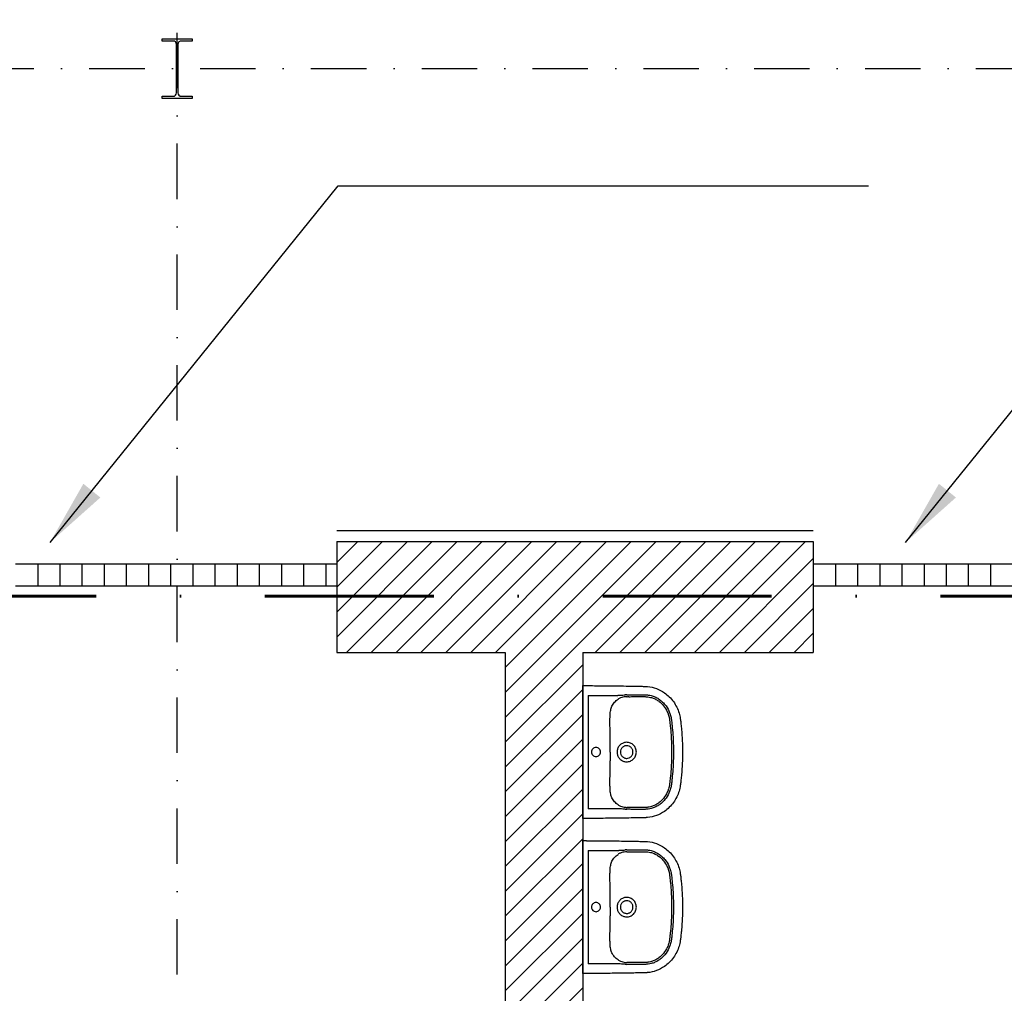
# Model space of a CAD drawing. Header units: millimetres. Extents: x 2886542 to 7567581, y -792623 to 134766.
# Tile 219 of 256: x 4788704 to 4793148, y -352262 to -347867. Entities that reach past the tile are written whole.
import ezdxf

# ---------------------------------------------------------------- set-up
doc = ezdxf.new("R2010")
doc.units = ezdxf.units.MM
doc.linetypes.add('DASHDOT', pattern=[1, 0.5, -0.25, 0, -0.25])
doc.linetypes.add('DASHDOTX2', pattern=[50.8, 25.4, -12.7, 0, -12.7])
doc.layers.add('CKPROSTUPY_NADROVINOU', color=7, linetype='DASHDOT', lineweight=25)
doc.layers.add('IN_NS_VYPLNE OTVORU', color=16, linetype='Continuous')
doc.layers.add('požárničina', color=10, linetype='Continuous')
doc.styles.add('ROMANT', font='romant')
doc.linetypes.add('HRANICE2', pattern='A,6.35,-2.54,[132,ltypeshp.shx,S=2.54,R=0,X=-2.54,Y=0],-2.54,25.4', length=36.83)
doc.dimstyles.new('úhlová', dxfattribs={"dimscale": 0.2, "dimtxt": 2.5, "dimasz": 1.5, "dimexe": 0, "dimexo": 3, "dimgap": 1, "dimtad": 1, "dimdec": 0, "dimzin": 0, "dimdsep": 46, "dimtxsty": 'ROMANT', "dimcen": 5, "dimclrd": 256, "dimclre": 256, "dimclrt": 7, "dimadec": 1, "dimazin": 0, "dimtfac": 1, "dimtdec": 0, "dimtix": 1, "dimtmove": 2, "dimatfit": 3, "dimfxl": 0, "dimtvp": 2, "dimtolj": 1, "dimtzin": 0, "dimarcsym": 0})

msp = doc.modelspace()

# ---------------------------------------------------------------- linework, layer by layer
at = {"color": 0}
for p, q in [((4791245.4, -351460.6), (4791245.4, -350886.2)), ((4791269.2, -350917.4), (4791269.2, -351429.3)), ((4791269.2, -350917.4), (4791400.1, -350917.4)), ((4791400.1, -350928.2), (4791400.1, -350928.2)), ((4791368.6, -351009.6), (4791368.6, -351009.6)), ((4791368.6, -351337.1), (4791368.6, -351337.1)), ((4791400.1, -351429.3), (4791269.2, -351429.3)), ((4791245.4, -352160.6), (4791245.4, -351586.2)), ((4791269.2, -351617.4), (4791269.2, -352129.3)), ((4791269.2, -351617.4), (4791400.1, -351617.4)), ((4791400.1, -351628.2), (4791400.1, -351628.2)), ((4791368.6, -351709.6), (4791368.6, -351709.6)), ((4791368.6, -352037.1), (4791368.6, -352037.1)), ((4791400.1, -352129.3), (4791269.2, -352129.3))]:
    msp.add_line(p, q, dxfattribs=at)
for centre, radius, start, end in [((4791440.8, -350990.6), 66.2, 111.7851, 123.2172), ((4791234, -348001.1), 2921.3, 273.5337, 273.9922), ((4791445.7, -351002.8), 79.3, 95.7787, 111.7851), ((4791452.2, -351128.4), 213.6, 92.2856, 93.9922), ((4791447.8, -351024.1), 100.7, 92.346, 95.7787), ((4782790.5, -351152.6), 8579.1, 359.8615, 0.12365), ((4791443.7, -351172.7), 43.2, 90.0338, 102.5663), ((4799075.7, -351192), 7706.2, 179.8615, 180.15334), ((4791443.7, -351174.2), 43.2, 257.4217, 269.9782), ((4791443.5, -351350.9), 72, 237.2465, 247.7513), ((4791282.2, -353612.4), 2186.5, 85.9307, 86.5434), ((4791444.6, -351348.1), 75, 247.7513, 264.6849), ((4791451.2, -351236), 195.9, 265.9307, 267.7915), ((4791450.4, -351285.5), 137.9, 264.6849, 267.1904), ((4791440.8, -351690.6), 66.2, 111.7851, 123.2172), ((4791234, -348701.1), 2921.3, 273.5337, 273.9922), ((4791445.7, -351702.8), 79.3, 95.7787, 111.7851), ((4791452.2, -351828.4), 213.6, 92.2856, 93.9922), ((4791447.8, -351724.1), 100.7, 92.346, 95.7787), ((4782790.5, -351852.6), 8579.1, 359.8615, 0.12365), ((4791443.7, -351872.7), 43.2, 90.0338, 102.5663), ((4799075.7, -351892), 7706.2, 179.8615, 180.15334), ((4791443.7, -351874.2), 43.2, 257.4217, 269.9782), ((4791443.5, -352050.9), 72, 237.2465, 247.7513), ((4791282.2, -354312.4), 2186.5, 85.9307, 86.5434), ((4791444.6, -352048.1), 75, 247.7513, 264.6849), ((4791451.2, -351936), 195.9, 265.9307, 267.7915), ((4791450.4, -351985.5), 137.9, 264.6849, 267.1904)]:
    msp.add_arc(centre, radius, start, end, dxfattribs=at)
for points, degree, knots in [([(4791245.4, -350873.5), (4791245.4, -350873.4), (4791260.8, -350873.4), (4791269.2, -350873.5)], 1, [600.373143, 600.373143, 600.51024, 615.933195, 624.329372, 624.329372]), ([(4791269.2, -350873.5), (4791295.4, -350873.7), (4791348.9, -350874.1), (4791417.8, -350875), (4791465.9, -350875.8), (4791494, -350876.3), (4791509.1, -350876.6), (4791521.8, -350876.8), (4791528.5, -350877), (4791534.1, -350877.3), (4791550.3, -350878.7), (4791578.6, -350884.9), (4791611.5, -350902.3), (4791636.6, -350923.5), (4791655.3, -350945.4), (4791670.1, -350970.3), (4791678.8, -350992.2), (4791683.4, -351009.9), (4791685.5, -351021.3), (4791686.8, -351031.3), (4791687.7, -351039.6), (4791689.2, -351052.9), (4791693.6, -351097.4), (4791695.4, -351139.2), (4791695.4, -351173.4)], 3, [624.329372, 624.329372, 624.329372, 624.329372, 702.954481, 784.872453, 830.951627, 847.339519, 869.099473, 876.286618, 885.594721, 889.203185, 893.06913, 934.29152, 975.506743, 1003.663293, 1032.591568, 1061.523462, 1090.200355, 1103.007356, 1116.545068, 1124.93032, 1133.080278, 1141.824147, 1164.862029, 1267.315864, 1267.315864, 1267.315864, 1267.315864]), ([(4791368.6, -351009.6), (4791368.8, -351006.9), (4791369.1, -351001.8), (4791369.8, -350993.1), (4791371, -350984.1), (4791373.4, -350974.7), (4791377.1, -350965.8), (4791382.1, -350957), (4791388.6, -350948.6), (4791396.1, -350941.2), (4791401.7, -350937.1), (4791404.5, -350935.3)], 3, [850.913163, 850.913163, 850.913163, 850.913163, 858.963388, 866.231581, 877.085686, 886.260054, 895.260314, 905.875022, 916.564351, 927.072225, 937.310546, 937.310546, 937.310546, 937.310546]), ([(4791443.7, -350914.9), (4791445.6, -350914.9), (4791449.8, -350914.8), (4791454.9, -350914.8), (4791461.5, -350914.8), (4791468, -350914.7), (4791480.3, -350914.6), (4791490.9, -350914.6), (4791501.1, -350914.5), (4791507.4, -350914.5), (4791514.2, -350914.6), (4791520.9, -350914.6), (4791527.3, -350914.7), (4791533.6, -350915.1), (4791542.9, -350916.1), (4791555.7, -350918.5), (4791571.6, -350923.9), (4791587.9, -350932.8), (4791602.9, -350944.4), (4791619.6, -350961.9), (4791632.2, -350982.1), (4791639.6, -351001.3), (4791642.7, -351012.2), (4791644.2, -351019.7), (4791645.2, -351026.1), (4791646.7, -351037.5), (4791649.3, -351060.7), (4791653.3, -351107.6), (4791654.7, -351147.4), (4791654.7, -351173.4)], 3, [175.048841, 175.048841, 175.048841, 175.048841, 180.891155, 187.66553, 190.097243, 200.971297, 207.107662, 226.924402, 232.691241, 237.690518, 245.872119, 253.117634, 257.691167, 265.085682, 272.24233, 285.758915, 303.884333, 322.571574, 341.132044, 360.794246, 394.866598, 411.87741, 422.527365, 428.832371, 434.893076, 441.844009, 463.483086, 504.881463, 582.882709, 582.882709, 582.882709, 582.882709]), ([(4791443.7, -350923.5), (4791445.5, -350923.4), (4791448.7, -350923.3), (4791453.7, -350923.4), (4791461.7, -350923.4), (4791470.1, -350923.2), (4791480.5, -350923.2), (4791489.5, -350923.2), (4791502.3, -350923.1), (4791514.6, -350923.1), (4791525.6, -350923.2), (4791533, -350923.5), (4791541.3, -350924.3), (4791553.1, -350926.5), (4791568, -350931.5), (4791583.6, -350940), (4791597.8, -350951), (4791613.4, -350967.5), (4791624, -350984.7), (4791630.1, -350999.5), (4791632.8, -351007.8), (4791634.7, -351014.8), (4791636.2, -351021.9), (4791637.1, -351027.9), (4791638, -351035.5), (4791639.1, -351045), (4791641.3, -351065.5), (4791644.9, -351108.4), (4791646.2, -351147.6), (4791646.2, -351173.4)], 3, [979.515725, 979.515725, 979.515725, 979.515725, 984.998793, 989.193783, 994.506217, 1008.836262, 1014.564091, 1025.67181, 1035.775102, 1052.873813, 1062.576161, 1068.957794, 1075.078432, 1087.407323, 1104.896786, 1122.232394, 1140.496235, 1158.413781, 1190.38659, 1200.50569, 1206.374096, 1216.605643, 1222.213255, 1228.037047, 1234.961214, 1245.092548, 1256.793198, 1296.845648, 1374.248337, 1374.248337, 1374.248337, 1374.248337]), ([(4791369.5, -351134.1), (4791369.5, -351121.7), (4791369.4, -351105), (4791368.9, -351078.9), (4791368.3, -351060.5), (4791368, -351040.8), (4791368, -351027.8), (4791368.3, -351017.1), (4791368.5, -351012), (4791368.6, -351009.6)], 3, [726.376125, 726.376125, 726.376125, 726.376125, 763.622224, 776.430836, 804.676477, 819.055623, 835.490807, 843.719456, 850.904433, 850.904433, 850.904433, 850.904433]), ([(4791325.6, -351173.4), (4791325.6, -351170.7), (4791324.6, -351165.4), (4791320.1, -351158.5), (4791313.3, -351153.9), (4791305.3, -351152.3), (4791297.3, -351153.9), (4791290.6, -351158.5), (4791286, -351165.3), (4791285, -351170.7), (4791285, -351173.4)], 3, [0, 0, 0, 0, 8.041153, 16.003729, 24.145465, 32.059, 40.064065, 48.100306, 56.065262, 64.20975, 64.20975, 64.20975, 64.20975]), ([(4791434.3, -351130.5), (4791429.5, -351131.5), (4791420.3, -351135.3), (4791409.2, -351145.3), (4791403.1, -351156.3), (4791400.6, -351165.9), (4791400.2, -351170.9), (4791400.2, -351173.4)], 3, [9.459226, 9.459226, 9.459226, 9.459226, 24.117237, 38.862114, 53.669389, 61.303478, 68.668558, 68.668558, 68.668558, 68.668558]), ([(4791443.7, -351144.8), (4791441.8, -351144.8), (4791438, -351145.1), (4791432.7, -351146.8), (4791427.8, -351149.5), (4791423.5, -351153), (4791420, -351157.3), (4791416.5, -351163.9), (4791415.4, -351169.6), (4791415.4, -351173.4)], 3, [44.736035, 44.736035, 44.736035, 44.736035, 50.403646, 55.91951, 61.571197, 67.020032, 72.442686, 78.078755, 89.405769, 89.405769, 89.405769, 89.405769]), ([(4791487.2, -351173.4), (4791487.2, -351167.6), (4791485.4, -351158.9), (4791480, -351148.7), (4791472.7, -351139.8), (4791463.1, -351133.3), (4791452.1, -351130), (4791446.5, -351129.4), (4791443.7, -351129.4)], 3, [-68.665418, -68.665418, -68.665418, -68.665418, -51.296816, -42.590342, -34.181869, -16.861064, -8.510528, 0, 0, 0, 0]), ([(4791472, -351173.4), (4791472, -351171.5), (4791471.6, -351167.7), (4791470, -351162.3), (4791467.4, -351157.4), (4791463.9, -351153.1), (4791459.6, -351149.5), (4791453, -351145.9), (4791447.4, -351144.8), (4791443.7, -351144.8)], 3, [0, 0, 0, 0, 5.771404, 11.358994, 16.760694, 22.424371, 27.849839, 33.48032, 44.736035, 44.736035, 44.736035, 44.736035]), ([(4791695.4, -351173.4), (4791695.4, -351207.5), (4791693.6, -351249.4), (4791689.2, -351293.9), (4791687.7, -351307.1), (4791686.8, -351315.5), (4791685.5, -351325.4), (4791683.4, -351336.8), (4791678.8, -351354.6), (4791670.1, -351376.5), (4791655.3, -351401.3), (4791636.6, -351423.3), (4791611.5, -351444.5), (4791578.6, -351461.9), (4791550.3, -351468.1), (4791534.1, -351469.4), (4791528.5, -351469.7), (4791521.8, -351469.9), (4791509.1, -351470.2), (4791494, -351470.5), (4791465.9, -351471), (4791417.8, -351471.8), (4791348.9, -351472.7), (4791295.4, -351472.9), (4791269.2, -351473.2)], 3, [-642.986491, -642.986491, -642.986491, -642.986491, -540.532657, -517.494775, -508.750906, -500.600948, -492.215696, -478.677984, -465.870983, -437.194089, -408.262196, -379.333921, -351.177371, -309.962147, -268.739757, -264.873812, -261.265349, -251.957246, -244.770101, -223.010147, -206.622255, -160.54308, -78.625109, 0, 0, 0, 0]), ([(4791285, -351173.4), (4791285, -351176.1), (4791286, -351181.5), (4791290.6, -351188.3), (4791297.3, -351192.9), (4791305.3, -351194.5), (4791313.3, -351192.8), (4791320.1, -351188.2), (4791324.6, -351181.4), (4791325.6, -351176.1), (4791325.6, -351173.4)], 3, [64.20975, 64.20975, 64.20975, 64.20975, 72.354238, 80.319194, 88.355435, 96.3605, 104.274035, 112.415771, 120.378347, 128.4195, 128.4195, 128.4195, 128.4195]), ([(4791368.6, -351337.1), (4791368.5, -351334.7), (4791368.3, -351329.6), (4791368, -351319), (4791368, -351306), (4791368.3, -351286.3), (4791368.9, -351267.8), (4791369.4, -351241.7), (4791369.5, -351225), (4791369.5, -351212.6)], 3, [523.343903, 523.343903, 523.343903, 523.343903, 530.528881, 538.757529, 555.192714, 569.57186, 597.8175, 610.626113, 647.872212, 647.872212, 647.872212, 647.872212]), ([(4791400.2, -351173.4), (4791400.2, -351175.8), (4791400.6, -351180.8), (4791403.1, -351190.5), (4791409.2, -351201.5), (4791420.3, -351211.4), (4791429.5, -351215.2), (4791434.3, -351216.3)], 3, [68.668558, 68.668558, 68.668558, 68.668558, 76.033638, 83.667727, 98.475003, 113.219879, 127.877891, 127.877891, 127.877891, 127.877891]), ([(4791415.4, -351173.4), (4791415.4, -351177.2), (4791416.5, -351182.8), (4791420, -351189.4), (4791423.5, -351193.7), (4791427.8, -351197.3), (4791432.7, -351199.9), (4791438, -351201.6), (4791441.8, -351202), (4791443.7, -351202)], 3, [89.405769, 89.405769, 89.405769, 89.405769, 100.732783, 106.368852, 111.791506, 117.240341, 122.892028, 128.407892, 134.075503, 134.075503, 134.075503, 134.075503]), ([(4791443.7, -351202), (4791447.4, -351202), (4791453, -351200.9), (4791459.6, -351197.3), (4791463.9, -351193.7), (4791467.4, -351189.4), (4791470, -351184.5), (4791471.6, -351179.1), (4791472, -351175.3), (4791472, -351173.4)], 3, [134.075503, 134.075503, 134.075503, 134.075503, 145.331218, 150.961699, 156.387167, 162.050844, 167.452544, 173.040134, 178.811538, 178.811538, 178.811538, 178.811538]), ([(4791443.7, -351217.3), (4791446.5, -351217.3), (4791452.1, -351216.8), (4791463.1, -351213.5), (4791472.7, -351207), (4791480, -351198), (4791485.4, -351187.9), (4791487.2, -351179.2), (4791487.2, -351173.4)], 3, [137.337116, 137.337116, 137.337116, 137.337116, 145.847644, 154.19818, 171.518985, 179.927458, 188.633932, 206.002534, 206.002534, 206.002534, 206.002534]), ([(4791646.2, -351173.4), (4791646.2, -351199.2), (4791644.9, -351238.3), (4791641.3, -351281.2), (4791639.1, -351301.7), (4791638, -351311.3), (4791637.1, -351318.8), (4791636.2, -351324.9), (4791634.7, -351332), (4791632.8, -351339), (4791630.1, -351347.2), (4791624, -351362), (4791613.4, -351379.2), (4791597.8, -351395.8), (4791583.6, -351406.8), (4791568, -351415.2), (4791553.1, -351420.3), (4791541.3, -351422.4), (4791533, -351423.3), (4791525.6, -351423.6), (4791514.6, -351423.6), (4791502.3, -351423.6), (4791489.5, -351423.6), (4791480.5, -351423.5), (4791470.1, -351423.5), (4791461.7, -351423.4), (4791453.7, -351423.4), (4791448.7, -351423.4), (4791445.5, -351423.4), (4791443.7, -351423.3)], 3, [0, 0, 0, 0, 77.402688, 117.455139, 129.155789, 139.287123, 146.21129, 152.035082, 157.642694, 167.874241, 173.742647, 183.861746, 215.834556, 233.752102, 252.015943, 269.351551, 286.841014, 299.169905, 305.290543, 311.672176, 321.374524, 338.473235, 348.576526, 359.684246, 365.412075, 379.74212, 385.054554, 389.249544, 394.732611, 394.732611, 394.732611, 394.732611]), ([(4791654.7, -351173.4), (4791654.7, -351199.4), (4791653.3, -351239.2), (4791649.3, -351286), (4791646.7, -351309.2), (4791645.2, -351320.7), (4791644.2, -351327), (4791642.7, -351334.5), (4791639.6, -351345.5), (4791632.2, -351364.7), (4791619.6, -351384.9), (4791602.9, -351402.4), (4791587.9, -351414), (4791571.6, -351422.8), (4791555.7, -351428.3), (4791542.9, -351430.7), (4791533.6, -351431.7), (4791527.3, -351432), (4791520.9, -351432.1), (4791514.2, -351432.2), (4791507.4, -351432.2), (4791501.1, -351432.2), (4791490.9, -351432.2), (4791480.3, -351432.1), (4791468, -351432.1), (4791461.5, -351432), (4791454.9, -351431.9), (4791449.8, -351432), (4791445.6, -351431.9), (4791443.7, -351431.8)], 3, [582.882709, 582.882709, 582.882709, 582.882709, 660.883955, 702.282331, 723.921408, 730.872341, 736.933047, 743.238052, 753.888008, 770.898819, 804.971172, 824.633373, 843.193843, 861.881084, 880.006503, 893.523087, 900.679736, 908.07425, 912.647783, 919.893298, 928.074899, 933.074176, 938.841015, 958.657755, 964.79412, 975.668174, 978.099887, 984.874262, 990.716576, 990.716576, 990.716576, 990.716576]), ([(4791404.5, -351411.5), (4791401.6, -351409.6), (4791396.1, -351405.5), (4791388.6, -351398.1), (4791382.1, -351389.7), (4791377.1, -351380.9), (4791373.4, -351372), (4791371, -351362.6), (4791369.8, -351353.6), (4791369.1, -351344.9), (4791368.8, -351339.8), (4791368.6, -351337.1)], 3, [436.937791, 436.937791, 436.937791, 436.937791, 447.176112, 457.683986, 468.373315, 478.988023, 487.988283, 497.162651, 508.016755, 515.284948, 523.335174, 523.335174, 523.335174, 523.335174]), ([(4791269.2, -351473.2), (4791260.8, -351473.3), (4791245.4, -351473.4), (4791245.4, -351473.2)], 1, [0, 0, 8.396177, 23.819133, 23.95623, 23.95623]), ([(4791245.4, -351573.5), (4791245.4, -351573.4), (4791260.8, -351573.4), (4791269.2, -351573.5)], 1, [600.373143, 600.373143, 600.51024, 615.933195, 624.329372, 624.329372]), ([(4791269.2, -351573.5), (4791295.4, -351573.7), (4791348.9, -351574.1), (4791417.8, -351575), (4791465.9, -351575.8), (4791494, -351576.3), (4791509.1, -351576.6), (4791521.8, -351576.8), (4791528.5, -351577), (4791534.1, -351577.3), (4791550.3, -351578.7), (4791578.6, -351584.9), (4791611.5, -351602.3), (4791636.6, -351623.5), (4791655.3, -351645.4), (4791670.1, -351670.3), (4791678.8, -351692.2), (4791683.4, -351709.9), (4791685.5, -351721.3), (4791686.8, -351731.3), (4791687.7, -351739.6), (4791689.2, -351752.9), (4791693.6, -351797.4), (4791695.4, -351839.2), (4791695.4, -351873.4)], 3, [624.329372, 624.329372, 624.329372, 624.329372, 702.954481, 784.872453, 830.951627, 847.339519, 869.099473, 876.286618, 885.594721, 889.203185, 893.06913, 934.29152, 975.506743, 1003.663293, 1032.591568, 1061.523462, 1090.200355, 1103.007356, 1116.545068, 1124.93032, 1133.080278, 1141.824147, 1164.862029, 1267.315864, 1267.315864, 1267.315864, 1267.315864]), ([(4791368.6, -351709.6), (4791368.8, -351706.9), (4791369.1, -351701.8), (4791369.8, -351693.1), (4791371, -351684.1), (4791373.4, -351674.7), (4791377.1, -351665.8), (4791382.1, -351657), (4791388.6, -351648.6), (4791396.1, -351641.2), (4791401.7, -351637.1), (4791404.5, -351635.3)], 3, [850.913163, 850.913163, 850.913163, 850.913163, 858.963388, 866.231581, 877.085686, 886.260054, 895.260314, 905.875022, 916.564351, 927.072225, 937.310546, 937.310546, 937.310546, 937.310546]), ([(4791443.7, -351614.9), (4791445.6, -351614.9), (4791449.8, -351614.8), (4791454.9, -351614.8), (4791461.5, -351614.8), (4791468, -351614.7), (4791480.3, -351614.6), (4791490.9, -351614.6), (4791501.1, -351614.5), (4791507.4, -351614.5), (4791514.2, -351614.6), (4791520.9, -351614.6), (4791527.3, -351614.7), (4791533.6, -351615.1), (4791542.9, -351616.1), (4791555.7, -351618.5), (4791571.6, -351623.9), (4791587.9, -351632.8), (4791602.9, -351644.4), (4791619.6, -351661.9), (4791632.2, -351682.1), (4791639.6, -351701.3), (4791642.7, -351712.2), (4791644.2, -351719.7), (4791645.2, -351726.1), (4791646.7, -351737.5), (4791649.3, -351760.7), (4791653.3, -351807.6), (4791654.7, -351847.4), (4791654.7, -351873.4)], 3, [175.048841, 175.048841, 175.048841, 175.048841, 180.891155, 187.66553, 190.097243, 200.971297, 207.107662, 226.924402, 232.691241, 237.690518, 245.872119, 253.117634, 257.691167, 265.085682, 272.24233, 285.758915, 303.884333, 322.571574, 341.132044, 360.794246, 394.866598, 411.87741, 422.527365, 428.832371, 434.893076, 441.844009, 463.483086, 504.881463, 582.882709, 582.882709, 582.882709, 582.882709]), ([(4791443.7, -351623.5), (4791445.5, -351623.4), (4791448.7, -351623.3), (4791453.7, -351623.4), (4791461.7, -351623.4), (4791470.1, -351623.2), (4791480.5, -351623.2), (4791489.5, -351623.2), (4791502.3, -351623.1), (4791514.6, -351623.1), (4791525.6, -351623.2), (4791533, -351623.5), (4791541.3, -351624.3), (4791553.1, -351626.5), (4791568, -351631.5), (4791583.6, -351640), (4791597.8, -351651), (4791613.4, -351667.5), (4791624, -351684.7), (4791630.1, -351699.5), (4791632.8, -351707.8), (4791634.7, -351714.8), (4791636.2, -351721.9), (4791637.1, -351727.9), (4791638, -351735.5), (4791639.1, -351745), (4791641.3, -351765.5), (4791644.9, -351808.4), (4791646.2, -351847.6), (4791646.2, -351873.4)], 3, [979.515725, 979.515725, 979.515725, 979.515725, 984.998793, 989.193783, 994.506217, 1008.836262, 1014.564091, 1025.67181, 1035.775102, 1052.873813, 1062.576161, 1068.957794, 1075.078432, 1087.407323, 1104.896786, 1122.232394, 1140.496235, 1158.413781, 1190.38659, 1200.50569, 1206.374096, 1216.605643, 1222.213255, 1228.037047, 1234.961214, 1245.092548, 1256.793198, 1296.845648, 1374.248337, 1374.248337, 1374.248337, 1374.248337]), ([(4791369.5, -351834.1), (4791369.5, -351821.7), (4791369.4, -351805), (4791368.9, -351778.9), (4791368.3, -351760.5), (4791368, -351740.8), (4791368, -351727.8), (4791368.3, -351717.1), (4791368.5, -351712), (4791368.6, -351709.6)], 3, [726.376125, 726.376125, 726.376125, 726.376125, 763.622224, 776.430836, 804.676477, 819.055623, 835.490807, 843.719456, 850.904433, 850.904433, 850.904433, 850.904433]), ([(4791434.3, -351830.5), (4791429.5, -351831.5), (4791420.3, -351835.3), (4791409.2, -351845.3), (4791403.1, -351856.3), (4791400.6, -351865.9), (4791400.2, -351870.9), (4791400.2, -351873.4)], 3, [9.459226, 9.459226, 9.459226, 9.459226, 24.117237, 38.862114, 53.669389, 61.303478, 68.668558, 68.668558, 68.668558, 68.668558]), ([(4791487.2, -351873.4), (4791487.2, -351867.6), (4791485.4, -351858.9), (4791480, -351848.7), (4791472.7, -351839.8), (4791463.1, -351833.3), (4791452.1, -351830), (4791446.5, -351829.4), (4791443.7, -351829.4)], 3, [-68.665418, -68.665418, -68.665418, -68.665418, -51.296816, -42.590342, -34.181869, -16.861064, -8.510528, 0, 0, 0, 0]), ([(4791695.4, -351873.4), (4791695.4, -351907.5), (4791693.6, -351949.4), (4791689.2, -351993.9), (4791687.7, -352007.1), (4791686.8, -352015.5), (4791685.5, -352025.4), (4791683.4, -352036.8), (4791678.8, -352054.6), (4791670.1, -352076.5), (4791655.3, -352101.3), (4791636.6, -352123.3), (4791611.5, -352144.5), (4791578.6, -352161.9), (4791550.3, -352168.1), (4791534.1, -352169.4), (4791528.5, -352169.7), (4791521.8, -352169.9), (4791509.1, -352170.2), (4791494, -352170.5), (4791465.9, -352171), (4791417.8, -352171.8), (4791348.9, -352172.7), (4791295.4, -352172.9), (4791269.2, -352173.2)], 3, [-642.986491, -642.986491, -642.986491, -642.986491, -540.532657, -517.494775, -508.750906, -500.600948, -492.215696, -478.677984, -465.870983, -437.194089, -408.262196, -379.333921, -351.177371, -309.962147, -268.739757, -264.873812, -261.265349, -251.957246, -244.770101, -223.010147, -206.622255, -160.54308, -78.625109, 0, 0, 0, 0]), ([(4791325.6, -351873.4), (4791325.6, -351870.7), (4791324.6, -351865.4), (4791320.1, -351858.5), (4791313.3, -351853.9), (4791305.3, -351852.3), (4791297.3, -351853.9), (4791290.6, -351858.5), (4791286, -351865.3), (4791285, -351870.7), (4791285, -351873.4)], 3, [0, 0, 0, 0, 8.041153, 16.003729, 24.145465, 32.059, 40.064065, 48.100306, 56.065262, 64.20975, 64.20975, 64.20975, 64.20975]), ([(4791285, -351873.4), (4791285, -351876.1), (4791286, -351881.5), (4791290.6, -351888.3), (4791297.3, -351892.9), (4791305.3, -351894.5), (4791313.3, -351892.8), (4791320.1, -351888.2), (4791324.6, -351881.4), (4791325.6, -351876.1), (4791325.6, -351873.4)], 3, [64.20975, 64.20975, 64.20975, 64.20975, 72.354238, 80.319194, 88.355435, 96.3605, 104.274035, 112.415771, 120.378347, 128.4195, 128.4195, 128.4195, 128.4195]), ([(4791400.2, -351873.4), (4791400.2, -351875.8), (4791400.6, -351880.8), (4791403.1, -351890.5), (4791409.2, -351901.5), (4791420.3, -351911.4), (4791429.5, -351915.2), (4791434.3, -351916.3)], 3, [68.668558, 68.668558, 68.668558, 68.668558, 76.033638, 83.667727, 98.475003, 113.219879, 127.877891, 127.877891, 127.877891, 127.877891]), ([(4791443.7, -351844.8), (4791441.8, -351844.8), (4791438, -351845.1), (4791432.7, -351846.8), (4791427.8, -351849.5), (4791423.5, -351853), (4791420, -351857.3), (4791416.5, -351863.9), (4791415.4, -351869.6), (4791415.4, -351873.4)], 3, [44.736035, 44.736035, 44.736035, 44.736035, 50.403646, 55.91951, 61.571197, 67.020032, 72.442686, 78.078755, 89.405769, 89.405769, 89.405769, 89.405769]), ([(4791415.4, -351873.4), (4791415.4, -351877.2), (4791416.5, -351882.8), (4791420, -351889.4), (4791423.5, -351893.7), (4791427.8, -351897.3), (4791432.7, -351899.9), (4791438, -351901.6), (4791441.8, -351902), (4791443.7, -351902)], 3, [89.405769, 89.405769, 89.405769, 89.405769, 100.732783, 106.368852, 111.791506, 117.240341, 122.892028, 128.407892, 134.075503, 134.075503, 134.075503, 134.075503]), ([(4791472, -351873.4), (4791472, -351871.5), (4791471.6, -351867.7), (4791470, -351862.3), (4791467.4, -351857.4), (4791463.9, -351853.1), (4791459.6, -351849.5), (4791453, -351845.9), (4791447.4, -351844.8), (4791443.7, -351844.8)], 3, [0, 0, 0, 0, 5.771404, 11.358994, 16.760694, 22.424371, 27.849839, 33.48032, 44.736035, 44.736035, 44.736035, 44.736035]), ([(4791443.7, -351902), (4791447.4, -351902), (4791453, -351900.9), (4791459.6, -351897.3), (4791463.9, -351893.7), (4791467.4, -351889.4), (4791470, -351884.5), (4791471.6, -351879.1), (4791472, -351875.3), (4791472, -351873.4)], 3, [134.075503, 134.075503, 134.075503, 134.075503, 145.331218, 150.961699, 156.387167, 162.050844, 167.452544, 173.040134, 178.811538, 178.811538, 178.811538, 178.811538]), ([(4791443.7, -351917.3), (4791446.5, -351917.3), (4791452.1, -351916.8), (4791463.1, -351913.5), (4791472.7, -351907), (4791480, -351898), (4791485.4, -351887.9), (4791487.2, -351879.2), (4791487.2, -351873.4)], 3, [137.337116, 137.337116, 137.337116, 137.337116, 145.847644, 154.19818, 171.518985, 179.927458, 188.633932, 206.002534, 206.002534, 206.002534, 206.002534]), ([(4791646.2, -351873.4), (4791646.2, -351899.2), (4791644.9, -351938.3), (4791641.3, -351981.2), (4791639.1, -352001.7), (4791638, -352011.3), (4791637.1, -352018.8), (4791636.2, -352024.9), (4791634.7, -352032), (4791632.8, -352039), (4791630.1, -352047.2), (4791624, -352062), (4791613.4, -352079.2), (4791597.8, -352095.8), (4791583.6, -352106.8), (4791568, -352115.2), (4791553.1, -352120.3), (4791541.3, -352122.4), (4791533, -352123.3), (4791525.6, -352123.6), (4791514.6, -352123.6), (4791502.3, -352123.6), (4791489.5, -352123.6), (4791480.5, -352123.5), (4791470.1, -352123.5), (4791461.7, -352123.4), (4791453.7, -352123.4), (4791448.7, -352123.4), (4791445.5, -352123.4), (4791443.7, -352123.3)], 3, [0, 0, 0, 0, 77.402688, 117.455139, 129.155789, 139.287123, 146.21129, 152.035082, 157.642694, 167.874241, 173.742647, 183.861746, 215.834556, 233.752102, 252.015943, 269.351551, 286.841014, 299.169905, 305.290543, 311.672176, 321.374524, 338.473235, 348.576526, 359.684246, 365.412075, 379.74212, 385.054554, 389.249544, 394.732611, 394.732611, 394.732611, 394.732611]), ([(4791654.7, -351873.4), (4791654.7, -351899.4), (4791653.3, -351939.2), (4791649.3, -351986), (4791646.7, -352009.2), (4791645.2, -352020.7), (4791644.2, -352027), (4791642.7, -352034.5), (4791639.6, -352045.5), (4791632.2, -352064.7), (4791619.6, -352084.9), (4791602.9, -352102.4), (4791587.9, -352114), (4791571.6, -352122.8), (4791555.7, -352128.3), (4791542.9, -352130.7), (4791533.6, -352131.7), (4791527.3, -352132), (4791520.9, -352132.1), (4791514.2, -352132.2), (4791507.4, -352132.2), (4791501.1, -352132.2), (4791490.9, -352132.2), (4791480.3, -352132.1), (4791468, -352132.1), (4791461.5, -352132), (4791454.9, -352131.9), (4791449.8, -352132), (4791445.6, -352131.9), (4791443.7, -352131.8)], 3, [582.882709, 582.882709, 582.882709, 582.882709, 660.883955, 702.282331, 723.921408, 730.872341, 736.933047, 743.238052, 753.888008, 770.898819, 804.971172, 824.633373, 843.193843, 861.881084, 880.006503, 893.523087, 900.679736, 908.07425, 912.647783, 919.893298, 928.074899, 933.074176, 938.841015, 958.657755, 964.79412, 975.668174, 978.099887, 984.874262, 990.716576, 990.716576, 990.716576, 990.716576]), ([(4791368.6, -352037.1), (4791368.5, -352034.7), (4791368.3, -352029.6), (4791368, -352019), (4791368, -352006), (4791368.3, -351986.3), (4791368.9, -351967.8), (4791369.4, -351941.7), (4791369.5, -351925), (4791369.5, -351912.6)], 3, [523.343903, 523.343903, 523.343903, 523.343903, 530.528881, 538.757529, 555.192714, 569.57186, 597.8175, 610.626113, 647.872212, 647.872212, 647.872212, 647.872212]), ([(4791404.5, -352111.5), (4791401.6, -352109.6), (4791396.1, -352105.5), (4791388.6, -352098.1), (4791382.1, -352089.7), (4791377.1, -352080.9), (4791373.4, -352072), (4791371, -352062.6), (4791369.8, -352053.6), (4791369.1, -352044.9), (4791368.8, -352039.8), (4791368.6, -352037.1)], 3, [436.937791, 436.937791, 436.937791, 436.937791, 447.176112, 457.683986, 468.373315, 478.988023, 487.988283, 497.162651, 508.016755, 515.284948, 523.335174, 523.335174, 523.335174, 523.335174]), ([(4791269.2, -352173.2), (4791260.8, -352173.3), (4791245.4, -352173.4), (4791245.4, -352173.2)], 1, [0, 0, 8.396177, 23.819133, 23.95623, 23.95623])]:
    msp.add_open_spline(points, degree=degree, knots=knots, dxfattribs=at)
for points, degree in [([(4791245.4, -350886.2), (4791245.4, -350882.8), (4791245.4, -350879.4), (4791245.4, -350872.8), (4791245.4, -350873.1), (4791245.4, -350873.5)], 5), ([(4791400.1, -350917.4), (4791401, -350917.4), (4791402.9, -350917.4), (4791405.7, -350917.3), (4791408.5, -350917.1), (4791411.2, -350917), (4791413.1, -350916.9), (4791414, -350916.8)], 3), ([(4791414, -351429.9), (4791413.1, -351429.9), (4791411.2, -351429.8), (4791408.5, -351429.6), (4791405.7, -351429.5), (4791402.9, -351429.4), (4791401, -351429.3), (4791400.1, -351429.3)], 3), ([(4791245.4, -351473.2), (4791245.4, -351473.7), (4791245.4, -351474), (4791245.4, -351467.4), (4791245.4, -351464), (4791245.4, -351460.6)], 5), ([(4791245.4, -351586.2), (4791245.4, -351582.8), (4791245.4, -351579.4), (4791245.4, -351572.8), (4791245.4, -351573.1), (4791245.4, -351573.5)], 5), ([(4791400.1, -351617.4), (4791401, -351617.4), (4791402.9, -351617.4), (4791405.7, -351617.3), (4791408.5, -351617.1), (4791411.2, -351617), (4791413.1, -351616.9), (4791414, -351616.8)], 3), ([(4791414, -352129.9), (4791413.1, -352129.9), (4791411.2, -352129.8), (4791408.5, -352129.6), (4791405.7, -352129.5), (4791402.9, -352129.4), (4791401, -352129.3), (4791400.1, -352129.3)], 3), ([(4791245.4, -352173.2), (4791245.4, -352173.7), (4791245.4, -352174), (4791245.4, -352167.4), (4791245.4, -352164), (4791245.4, -352160.6)], 5)]:
    msp.add_open_spline(points, degree=degree, dxfattribs=at)
at = {"layer": 'CKPROSTUPY_NADROVINOU', "color": 0, "ltscale": 500}
for p, q in [((4789415.4, -361679.5), (4789415.4, -334462.1)), ((4743509.4, -348088.4), (4807982.6, -348088.4))]:
    msp.add_line(p, q, dxfattribs=at)
at = {"layer": 'IN_NS_VYPLNE OTVORU', "color": 0}
for p, q in [((4789347.9, -347963.6), (4789347.9, -347953.4)), ((4789347.9, -347953.4), (4789482.9, -347953.4)), ((4789397.1, -347963.6), (4789347.9, -347963.6)), ((4789482.9, -347963.6), (4789433.7, -347963.6)), ((4789482.9, -347953.4), (4789482.9, -347963.6)), ((4789412.1, -348198.2), (4789412.1, -347978.6)), ((4789418.7, -347978.6), (4789418.7, -348198.2)), ((4789347.9, -348223.4), (4789347.9, -348213.2)), ((4789347.9, -348213.2), (4789397.1, -348213.2)), ((4789482.9, -348223.4), (4789347.9, -348223.4)), ((4789433.7, -348213.2), (4789482.9, -348213.2)), ((4789482.9, -348213.2), (4789482.9, -348223.4)), ((4790135.4, -350223.4), (4790135.4, -350723.4)), ((4790135.4, -350223.4), (4792285.4, -350223.4)), ((4790135.4, -350317.5), (4790229.6, -350223.4)), ((4790135.4, -350429.8), (4790341.8, -350223.4)), ((4790135.4, -350542), (4790454.1, -350223.4)), ((4790135.4, -350654.3), (4790566.3, -350223.4)), ((4790178.6, -350723.4), (4790678.6, -350223.4)), ((4790290.8, -350723.4), (4790790.8, -350223.4)), ((4790403.1, -350723.4), (4790903.1, -350223.4)), ((4790515.3, -350723.4), (4791015.3, -350223.4)), ((4790627.6, -350723.4), (4791127.6, -350223.4)), ((4790739.8, -350723.4), (4791239.8, -350223.4)), ((4790852.1, -350723.4), (4791352.1, -350223.4)), ((4790895.4, -350792.3), (4791464.3, -350223.4)), ((4790895.4, -350904.6), (4791576.6, -350223.4)), ((4790895.4, -351016.8), (4791688.9, -350223.4)), ((4791301.1, -350723.4), (4791801.1, -350223.4)), ((4791413.4, -350723.4), (4791913.4, -350223.4)), ((4791525.6, -350723.4), (4792025.6, -350223.4)), ((4791637.9, -350723.4), (4792137.9, -350223.4)), ((4791750.1, -350723.4), (4792250.1, -350223.4)), ((4792285.4, -350223.4), (4792285.4, -350723.4)), ((4788685.4, -350323.4), (4790135.4, -350323.4)), ((4788785.4, -350323.4), (4788785.4, -350423.4)), ((4788885.4, -350323.4), (4788885.4, -350423.4)), ((4788985.4, -350323.4), (4788985.4, -350423.4)), ((4789085.4, -350323.4), (4789085.4, -350423.4)), ((4789185.4, -350323.4), (4789185.4, -350423.4)), ((4789285.4, -350323.4), (4789285.4, -350423.4)), ((4789385.4, -350323.4), (4789385.4, -350423.4)), ((4789485.4, -350323.4), (4789485.4, -350423.4)), ((4789585.4, -350323.4), (4789585.4, -350423.4)), ((4789685.4, -350323.4), (4789685.4, -350423.4)), ((4789785.4, -350323.4), (4789785.4, -350423.4)), ((4789885.4, -350323.4), (4789885.4, -350423.4)), ((4789985.4, -350323.4), (4789985.4, -350423.4)), ((4790085.4, -350323.4), (4790085.4, -350423.4)), ((4791862.4, -350723.4), (4792285.4, -350300.3)), ((4792285.4, -350323.4), (4793765.4, -350323.4)), ((4792385.4, -350323.4), (4792385.4, -350423.4)), ((4792485.4, -350323.4), (4792485.4, -350423.4)), ((4792585.4, -350323.4), (4792585.4, -350423.4)), ((4792685.4, -350323.4), (4792685.4, -350423.4)), ((4792785.4, -350323.4), (4792785.4, -350423.4)), ((4792885.4, -350323.4), (4792885.4, -350423.4)), ((4792985.4, -350323.4), (4792985.4, -350423.4)), ((4793085.4, -350323.4), (4793085.4, -350423.4)), ((4791974.6, -350723.4), (4792285.4, -350412.6)), ((4788685.4, -350423.4), (4790135.4, -350423.4)), ((4792285.4, -350423.4), (4793765.4, -350423.4)), ((4792086.9, -350723.4), (4792285.4, -350524.9)), ((4792199.1, -350723.4), (4792285.4, -350637.1)), ((4790135.4, -350723.4), (4790895.4, -350723.4)), ((4790895.4, -350723.4), (4790895.4, -354533.4)), ((4791245.4, -350723.4), (4792285.4, -350723.4)), ((4791245.4, -350723.4), (4791245.4, -354533.4)), ((4790895.4, -351129.1), (4791245.4, -350779.1)), ((4790895.4, -351241.3), (4791245.4, -350891.3)), ((4790895.4, -351353.6), (4791245.4, -351003.6)), ((4790895.4, -351465.8), (4791245.4, -351115.8)), ((4790895.4, -351578.1), (4791245.4, -351228.1)), ((4790895.4, -351690.3), (4791245.4, -351340.3)), ((4790895.4, -351802.6), (4791245.4, -351452.6)), ((4790895.4, -351914.9), (4791245.4, -351564.9)), ((4790895.4, -352027.1), (4791245.4, -351677.1)), ((4790895.4, -352139.4), (4791245.4, -351789.4)), ((4790895.4, -352251.6), (4791245.4, -351901.6)), ((4790895.4, -352363.9), (4791245.4, -352013.9)), ((4790895.4, -352476.1), (4791245.4, -352126.1)), ((4790895.4, -352588.4), (4791245.4, -352238.4))]:
    msp.add_line(p, q, dxfattribs=at)
at = {"layer": 'IN_NS_VYPLNE OTVORU', "color": 0, "linetype": 'HRANICE2', "ltscale": 15}
msp.add_line((4790135.4, -350173.4), (4792285.4, -350173.4), dxfattribs=at)
at = {"layer": 'IN_NS_VYPLNE OTVORU', "color": 0}
for centre, start, end in [((4789397.1, -347978.6), 0, 90), ((4789433.7, -347978.6), 90, 180), ((4789397.1, -348198.2), 270, 360), ((4789433.7, -348198.2), 180, 270)]:
    msp.add_arc(centre, 15, start, end, dxfattribs=at)
at = {"layer": 'požárničina', "linetype": 'DASHDOTX2', "lineweight": 60, "ltscale": 30}
msp.add_line((4799717.9, -350469), (4774766.2, -350469), dxfattribs=at)

# ---------------------------------------------------------------- leaders
at = {"layer": 'požárničina'}
for points in [[(4788841.5, -350226.7), (4790142.2, -348616.9), (4792535.4, -348616.9)], [(4792702.5, -350226.7), (4794003.1, -348616.9), (4796538.6, -348616.9)]]:
    msp.add_leader(points, dimstyle='úhlová', override={"dimasz": 1500, "dimgap": 1, "dimtad": 0}, dxfattribs=at)

doc.saveas('drawing.dxf')
